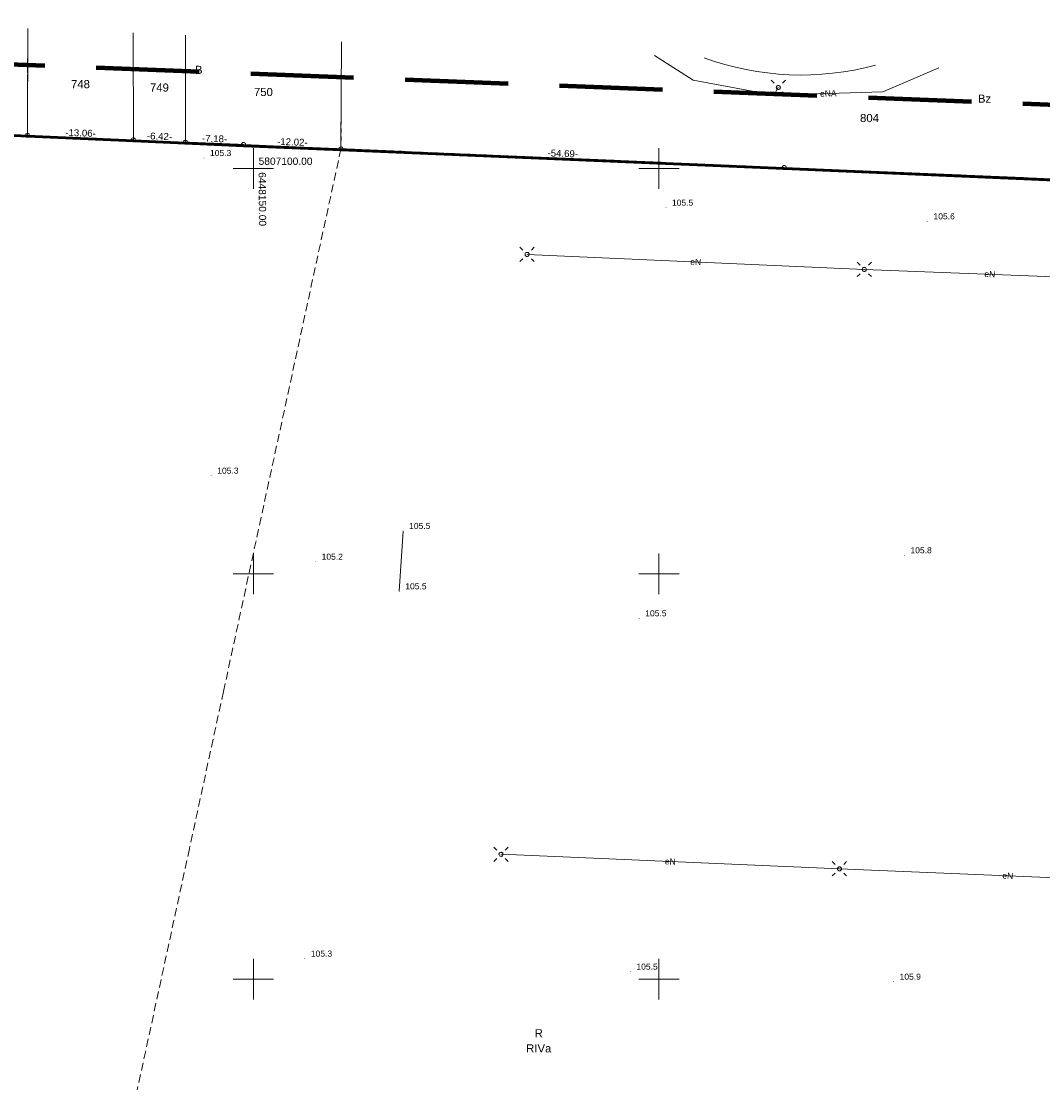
# Model space of a CAD drawing. Extents: x 6447898 to 6448503, y 5806748 to 5807122.
# Tile 32 of 50: x 6448121 to 6448247, y 5806987 to 5807118. Entities that reach past the tile are written whole.
import ezdxf
from ezdxf.enums import TextEntityAlignment as Align

# ---------------------------------------------------------------- set-up
doc = ezdxf.new("R2010")
doc.units = 0
for name, pattern in [('DASHED', [19.05, 12.7, -6.35]), ('PRZER1-1', [2, 1, -1]), ('PRZER2-1', [3, 2, -1]), ('PRZER3-1', [4, 3, -1])]:
    doc.linetypes.add(name, pattern=pattern)
doc.layers.get('0').update_dxf_attribs({"linetype": 'CONTINUOUS', "lineweight": 13})
for name, color, linetype, lineweight in [('GEPPGD', 7, 'CONTINUOUS', 18), ('GESDZI', 7, 'CONTINUOUS', 18), ('GESDZI_O', 7, 'CONTINUOUS', 18), ('GESKKL', 3, 'PRZER3-1', 18), ('GESKKL_O', 3, 'PRZER3-1', 18), ('GESUZY', 3, 'PRZER1-1', 18), ('GESUZY_O', 3, 'PRZER1-1', 18), ('GSLINN', 7, 'CONTINUOUS', 18), ('GSPWPN', 42, 'CONTINUOUS', 13), ('GSPWPN_O', 42, 'CONTINUOUS', 13), ('GULEPR', 240, 'CONTINUOUS', 18), ('GULEPR_O', 240, 'CONTINUOUS', 18), ('GUPELA', 7, 'CONTINUOUS', 18), ('obrys', 130, 'DASHED', 120)]:
    doc.layers.add(name, color=color, linetype=linetype, lineweight=lineweight)
doc.layers.add('OBRYS DZIAŁKA', color=7, linetype='CONTINUOUS', lineweight=60, true_color=0xffff4d)
doc.styles.add('GEO-INFO', font='arial.ttf')

# ---------------------------------------------------------------- blocks, each defined once
blk = doc.blocks.new('KOLO')
blk.add_hatch(color=0).paths.add_polyline_path([(-0.5, 0), (-0.482963, -0.12941), (-0.433013, -0.25), (-0.353553, -0.353553), (-0.25, -0.433013), (-0.12941, -0.482963), (0, -0.5), (0.12941, -0.482963), (0.25, -0.433013), (0.353553, -0.353553), (0.433013, -0.25), (0.482963, -0.12941), (0.5, 0), (0.482963, 0.12941), (0.433013, 0.25), (0.353553, 0.353553), (0.25, 0.433013), (0.12941, 0.482963), (0, 0.5), (-0.12941, 0.482963), (-0.25, 0.433013), (-0.353553, 0.353553), (-0.433013, 0.25), (-0.482963, 0.12941)])
blk = doc.blocks.new('SUEO')
blk.add_hatch(color=0).paths.add_polyline_path([(-0.002174, 0.089974), (0.023762, 0.086807), (0.042561, 0.0793), (0.060131, 0.066965), (0.076266, 0.047786), (0.086234, 0.025762), (0.089972, 0.002226), (0.088646, -0.015553), (0.081114, -0.038994), (0.066834, -0.060276), (0.049699, -0.075033), (0.027576, -0.085671), (0.004027, -0.08991), (-0.019639, -0.087831), (-0.040932, -0.080154), (-0.059082, -0.067892), (-0.073734, -0.051607), (-0.08374, -0.032979), (-0.089221, -0.011817), (-0.089063, 0.012951), (-0.082571, 0.035806), (-0.069528, 0.057148), (-0.048957, 0.075519), (-0.026898, 0.085887)])
at = {"color": 0}
for points in [[(-1.767767, 1.767767), (-1.06066, 1.06066)], [(1.767767, 1.767767), (1.06066, 1.06066)], [(-1.767767, -1.767767), (-1.06066, -1.06066)], [(1.767767, -1.767767), (1.06066, -1.06066)]]:
    blk.add_lwpolyline(points, dxfattribs=at)
blk = doc.blocks.new('OKRAG_PELNY')
at = {"color": 0}
blk.add_lwpolyline([(0, 0.5), (0.12941, 0.482963), (0.25, 0.433013), (0.353553, 0.353553), (0.433013, 0.25), (0.482963, 0.12941), (0.5, 0), (0.482963, -0.12941), (0.433013, -0.25), (0.353553, -0.353553), (0.25, -0.433013), (0.12941, -0.482963), (0, -0.5), (-0.12941, -0.482963), (-0.25, -0.433013), (-0.353553, -0.353553), (-0.433013, -0.25), (-0.482963, -0.12941), (-0.5, 0), (-0.482963, 0.12941), (-0.433013, 0.25), (-0.353553, 0.353553), (-0.25, 0.433013), (-0.12941, 0.482963)], close=True, dxfattribs=at)
blk = doc.blocks.new('EPPGS')
at = {"color": 0}
blk.add_lwpolyline([(0, 0.5), (0.154508, 0.475528), (0.293893, 0.404508), (0.404508, 0.293893), (0.475528, 0.154508), (0.5, 0), (0.475528, -0.154508), (0.404508, -0.293893), (0.293893, -0.404508), (0.154508, -0.475528), (0, -0.5), (-0.154508, -0.475528), (-0.293893, -0.404508), (-0.404508, -0.293893), (-0.475528, -0.154508), (-0.5, 0), (-0.475528, 0.154508), (-0.404508, 0.293893), (-0.293893, 0.404508), (-0.154508, 0.475528)], close=True, dxfattribs=at)

msp = doc.modelspace()

# ---------------------------------------------------------------- linework, layer by layer
at = {"elevation": 100, "flags": 128}
for points in [[(6448150, 5807097.5), (6448150, 5807102.5)], [(6448200, 5807097.5), (6448200, 5807102.5)], [(6448147.5, 5807100), (6448152.5, 5807100)], [(6448197.5, 5807100), (6448202.5, 5807100)], [(6448150, 5807047.5), (6448150, 5807052.5)], [(6448200, 5807047.5), (6448200, 5807052.5)], [(6448147.5, 5807050), (6448152.5, 5807050)], [(6448197.5, 5807050), (6448202.5, 5807050)], [(6448150, 5806997.5), (6448150, 5807002.5)], [(6448200, 5806997.5), (6448200, 5807002.5)], [(6448147.5, 5807000), (6448152.5, 5807000)], [(6448197.5, 5807000), (6448202.5, 5807000)]]:
    msp.add_lwpolyline(points, dxfattribs=at)
at = {"layer": 'GESDZI', "elevation": 10.22}
for points in [[(6448102.11, 5807118.16), (6448102.07, 5807104.93), (6448122.16, 5807104.08)], [(6448122.19, 5807117.28), (6448122.16, 5807104.08), (6448135.21, 5807103.52)], [(6448122.16, 5807104.08), (6448122.19, 5807117.28)], [(6448135.21, 5807103.52), (6448135.2, 5807116.72)], [(6448135.2, 5807116.72), (6448135.21, 5807103.52), (6448141.62, 5807103.25)], [(6448141.62, 5807103.25), (6448141.65, 5807116.44)], [(6448141.65, 5807116.44), (6448141.62, 5807103.25), (6448148.79, 5807102.95)], [(6448148.79, 5807102.95), (6448160.8, 5807102.43), (6448160.86, 5807115.6)], [(6448160.86, 5807115.6), (6448160.8, 5807102.43), (6448215.44, 5807100.11)], [(6448291.1, 5807096.91), (6448215.44, 5807100.11), (6448160.8, 5807102.43), (6448148.79, 5807102.95), (6448141.62, 5807103.25), (6448135.21, 5807103.52), (6448122.16, 5807104.08), (6448102.07, 5807104.93), (6448081.73, 5807105.79), (6448060.81, 5807106.68), (6448039.49, 5807107.59), (6448017.57, 5807108.52), (6447995.3, 5807109.46), (6447972.13, 5807110.45), (6447964.18, 5807110.79), (6447958.53, 5807111.03), (6447958.5, 5807110.37), (6447958.27, 5807104.31), (6447951.95, 5807104.61), (6447947.14, 5807106.69), (6447943.57, 5806972.01)], [(6448215.44, 5807100.11), (6448291.1, 5807096.91), (6448291.09, 5807109.93)]]:
    msp.add_lwpolyline(points, dxfattribs=at)
at = {"layer": 'GESKKL', "ltscale": 0.5}
for p, q in [((6448215.44, 5807100.11, 10.06), (6448160.8, 5807102.43, 10.06)), ((6448291.1, 5807096.91, 10.06), (6448215.44, 5807100.11, 10.06))]:
    msp.add_line(p, q, dxfattribs=at)
at = {"layer": 'GESUZY', "ltscale": 0.5}
for p, q in [((6448160.8, 5807102.43, 10.08), (6448160.86, 5807115.6, 10.08)), ((6448135.21, 5807103.52, 10.08), (6448141.62, 5807103.25, 10.08)), ((6448141.62, 5807103.25, 10.08), (6448148.79, 5807102.95, 10.08)), ((6448148.79, 5807102.95, 10.08), (6448160.8, 5807102.43, 10.08)), ((6448215.44, 5807100.11, 10.08), (6448160.8, 5807102.43, 10.08)), ((6448160.8, 5807102.43, 10.08), (6448215.44, 5807100.11, 10.08)), ((6448291.1, 5807096.91, 10.08), (6448215.44, 5807100.11, 10.08))]:
    msp.add_line(p, q, dxfattribs=at)
at = {"layer": 'GESUZY', "linetype": 'PRZER2-1', "ltscale": 0.5}
for p, q in [((6448160.8, 5807102.43, 10.08), (6448146.31, 5807035.47, 10.08)), ((6448146.31, 5807035.47, 10.08), (6448142.12, 5807016.09, 10.08)), ((6448142.12, 5807016.09, 10.08), (6448135.45, 5806985.25, 10.08))]:
    msp.add_line(p, q, dxfattribs=at)
at = {"layer": 'GESUZY', "ltscale": 0.5, "elevation": 10.08}
for points in [[(6448102.07, 5807104.93), (6448122.16, 5807104.08), (6448122.19, 5807117.28)], [(6448122.19, 5807117.28), (6448122.16, 5807104.08), (6448135.21, 5807103.52)], [(6448215.44, 5807100.11), (6448291.1, 5807096.91), (6448291.09, 5807109.93)]]:
    msp.add_lwpolyline(points, dxfattribs=at)
at = {"layer": 'GSLINN', "elevation": 10.3}
msp.add_lwpolyline([(6448226.69, 5807112.73, -0.154581), (6448205.57, 5807113.65)], format="xyb", dxfattribs=at)
msp.add_lwpolyline([(6448168.45, 5807055.28), (6448167.98, 5807047.84)], dxfattribs=at)
at = {"layer": 'GULEPR', "elevation": 10.14}
for points in [[(6448234.49, 5807112.39), (6448227.58, 5807109.46), (6448214.16, 5807109.04), (6448204.22, 5807110.87), (6448199.44, 5807113.92)], [(6448214.16, 5807109.04), (6448214.71, 5807109.99)], [(6448183.74, 5807089.4), (6448225.31, 5807087.55)], [(6448225.31, 5807087.55), (6448256.24, 5807086.36), (6448266.86, 5807085.96)], [(6448222.25, 5807013.61), (6448180.53, 5807015.4)], [(6448263.74, 5807011.88), (6448222.25, 5807013.61)]]:
    msp.add_lwpolyline(points, dxfattribs=at)
at = {"layer": 'obrys'}
msp.add_line((6448314.65, 5807105.27), (6448030.97, 5807116.27), dxfattribs=at)
at = {"layer": 'OBRYS DZIAŁKA'}
for p, q in [((6448102.07, 5807104.83), (6448122.16, 5807104)), ((6448122.16, 5807104), (6448135.21, 5807103.4)), ((6448135.21, 5807103.4), (6448141.61, 5807103.13)), ((6448141.61, 5807103.13), (6448148.79, 5807102.78)), ((6448148.79, 5807102.78), (6448160.78, 5807102.29)), ((6448160.78, 5807102.29), (6448215.45, 5807099.98)), ((6448215.45, 5807099.98), (6448290.95, 5807096.77))]:
    msp.add_line(p, q, dxfattribs=at)

# ---------------------------------------------------------------- block references
at = {"layer": 'GEPPGD', "xscale": 0.5, "yscale": 0.5}
for p in [(6448122.16, 5807104.08, 10.24), (6448135.21, 5807103.52, 10.24), (6448141.62, 5807103.25, 10.24), (6448148.79, 5807102.95, 10.24), (6448160.8, 5807102.43, 10.24), (6448215.44, 5807100.11, 10.24)]:
    msp.add_blockref('EPPGS', p, dxfattribs=at)
at = {"layer": 'GSPWPN', "xscale": 0.09, "yscale": 0.09}
for p in [(6448143.91, 5807101.28, 10.08), (6448200.85, 5807095.16, 10.08), (6448233.09, 5807093.47, 10.08), (6448144.8, 5807062.1, 10.08), (6448168.45, 5807055.28, 10.08), (6448230.25, 5807052.28, 10.08), (6448157.67, 5807051.48, 10.08), (6448167.98, 5807047.84, 10.08), (6448197.56, 5807044.51, 10.08), (6448156.34, 5807002.53, 10.08), (6448196.47, 5807000.92, 10.08), (6448228.91, 5806999.68, 10.08)]:
    msp.add_blockref('KOLO', p, dxfattribs=at)
at = {"layer": 'GUPELA', "xscale": 0.5, "yscale": 0.5}
for name, p in [('SUEO', (6448214.71, 5807109.99, 10.15)), ('OKRAG_PELNY', (6448214.71, 5807109.99, 10.16)), ('SUEO', (6448183.74, 5807089.4, 10.15)), ('OKRAG_PELNY', (6448183.74, 5807089.4, 10.16)), ('SUEO', (6448225.31, 5807087.55, 10.15)), ('OKRAG_PELNY', (6448225.31, 5807087.55, 10.16)), ('SUEO', (6448180.53, 5807015.4, 10.15)), ('OKRAG_PELNY', (6448180.53, 5807015.4, 10.16)), ('SUEO', (6448222.25, 5807013.61, 10.15)), ('OKRAG_PELNY', (6448222.25, 5807013.61, 10.16))]:
    msp.add_blockref(name, p, dxfattribs=at)

# ---------------------------------------------------------------- texts
at = {"color": 6, "lineweight": 15, "style": 'GEO-INFO'}
for s, height, rotation, p in [('-13.06-', 0.85, 358, (6448128.68, 5807103.7)), ('-6.42-', 0.85, 358, (6448138.41, 5807103.29)), ('-7.18-', 0.85, 358, (6448145.2, 5807103)), ('-12.02-', 0.85, 358, (6448154.79, 5807102.59)), ('-54.69-', 0.85, 358, (6448188.12, 5807101.17)), ('5807100.00', 0.9, 359.8778, (6448153.97, 5807100.17)), ('6448150.00', 0.9, 270.3176, (6448150.4, 5807096.21))]:
    msp.add_text(s, height=height, rotation=rotation, dxfattribs=at).set_placement(p, align=Align.BOTTOM_CENTER)
at = {"layer": 'GESDZI_O', "style": 'GEO-INFO'}
for s, p in [('748', (6448128.69, 5807110.4, 10.8)), ('749', (6448138.42, 5807109.98, 10.8)), ('750', (6448151.24, 5807109.43, 10.8)), ('804', (6448225.95, 5807106.22, 10.8))]:
    msp.add_text(s, height=1, dxfattribs=at).set_placement(p, align=Align.MIDDLE_CENTER)
at = {"layer": 'GESKKL_O', "style": 'GEO-INFO'}
msp.add_text('RIVa', height=1, dxfattribs=at).set_placement((6448185.18, 5806991.46, 10.8), align=Align.MIDDLE)
at = {"layer": 'GESUZY_O', "style": 'GEO-INFO'}
for s, p in [('B', (6448143.27, 5807112.16, 10.8)), ('Bz', (6448240.13, 5807108.61, 10.8))]:
    msp.add_text(s, height=1, dxfattribs=at).set_placement(p, align=Align.MIDDLE_CENTER)
msp.add_text('R', height=1, dxfattribs=at).set_placement((6448185.18, 5806993.33, 10.8), align=Align.MIDDLE)
at = {"layer": 'GSPWPN_O', "style": 'GEO-INFO'}
for s, p in [('105.3', (6448144.66, 5807101.53, 10.8)), ('105.5', (6448201.6, 5807095.41, 10.8)), ('105.6', (6448233.84, 5807093.72, 10.8)), ('105.3', (6448145.55, 5807062.35, 10.8)), ('105.5', (6448169.2, 5807055.53, 10.8)), ('105.2', (6448158.42, 5807051.73, 10.8)), ('105.8', (6448231, 5807052.53, 10.8)), ('105.5', (6448168.73, 5807048.09, 10.8)), ('105.5', (6448198.31, 5807044.76, 10.8)), ('105.3', (6448157.09, 5807002.78, 10.8)), ('105.5', (6448197.22, 5807001.17, 10.8)), ('105.9', (6448229.66, 5806999.93, 10.8))]:
    msp.add_text(s, height=0.75, dxfattribs=at).set_placement(p)
at = {"layer": 'GULEPR_O', "style": 'GEO-INFO'}
msp.add_text('eNA', height=0.75, rotation=1.8011, dxfattribs=at).set_placement((6448220.87, 5807109.25, 10.8), align=Align.MIDDLE_CENTER)
for rotation, p in [(357.4518, (6448204.53, 5807088.47, 10.8)), (357.7967, (6448240.78, 5807086.96, 10.8)), (357.5432, (6448201.39, 5807014.51, 10.8)), (357.6123, (6448243, 5807012.75, 10.8))]:
    msp.add_text('eN', height=0.75, rotation=rotation, dxfattribs=at).set_placement(p, align=Align.MIDDLE)

doc.saveas('drawing.dxf')
